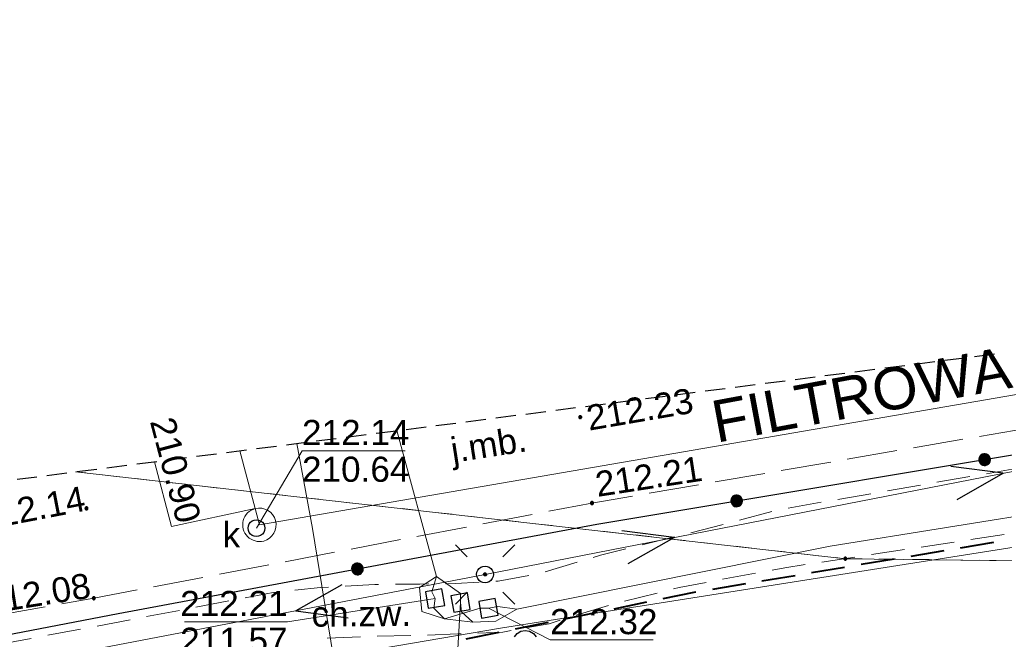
# Model space of a CAD drawing. Header units: metres. Extents: x 7419414 to 7419803, y 5549484 to 5549731.
# Tile 76 of 102: x 7419507 to 7419537, y 5549659 to 5549678. Entities that reach past the tile are written whole.
import ezdxf
from ezdxf.enums import TextEntityAlignment as Align

# ---------------------------------------------------------------- set-up
doc = ezdxf.new("R2010")
doc.units = ezdxf.units.M
doc.header["$MEASUREMENT"] = 0
doc.layers.get('0').update_dxf_attribs({"color": 250})
for name, color, linetype, lineweight in [('EGDE', 7, 'Continuous', 13), ('EGUG', 96, 'Continuous', 13), ('GELULI_O', 7, 'Continuous', 13), ('GUPPRZ_O', 7, 'Continuous', 13), ('KTCR02', 18, 'Continuous', 13), ('LINIE ROZGRANICZAJĄCE MPZP', 212, 'Continuous', 0), ('OTKC_O', 7, 'Continuous', 13), ('OTKJ', 7, 'Continuous', 13), ('OTKJ_O', 7, 'Continuous', 13), ('OTOO', 7, 'Continuous', 30), ('OTRS_O', 7, 'Continuous', 13), ('SUEP', 1, 'Continuous', 13), ('SUKP', 36, 'Continuous', 13), ('SUPK', 7, 'Continuous', 13), ('SUPW_O', 7, 'Continuous', 13), ('sutp', 250, 'Continuous', 0), ('Zakres', 7, 'Continuous', 0)]:
    doc.layers.add(name, color=color, linetype=linetype, lineweight=lineweight)
doc.styles.add('Arial', font='arial.ttf')

msp = doc.modelspace()

# ---------------------------------------------------------------- hatches: boundary and pattern name
at = {"linetype": 'Continuous'}
for points in [[(7419524.03, 5549665.675), (7419524.018, 5549665.677), (7419524.008, 5549665.681), (7419523.998, 5549665.688), (7419523.991, 5549665.698), (7419523.987, 5549665.708), (7419523.985, 5549665.72), (7419523.987, 5549665.732), (7419523.991, 5549665.743), (7419523.998, 5549665.752), (7419524.008, 5549665.759), (7419524.018, 5549665.763), (7419524.03, 5549665.765), (7419524.042, 5549665.763), (7419524.053, 5549665.759), (7419524.062, 5549665.752), (7419524.069, 5549665.743), (7419524.073, 5549665.732), (7419524.075, 5549665.72), (7419524.073, 5549665.708), (7419524.069, 5549665.698), (7419524.062, 5549665.688), (7419524.053, 5549665.681), (7419524.042, 5549665.677)], [(7419536.077, 5549664.281), (7419536.033, 5549664.291), (7419535.992, 5549664.313), (7419535.959, 5549664.344), (7419535.935, 5549664.383), (7419535.922, 5549664.427), (7419535.92, 5549664.472), (7419535.93, 5549664.517), (7419535.952, 5549664.557), (7419535.983, 5549664.59), (7419536.022, 5549664.615), (7419536.065, 5549664.628), (7419536.111, 5549664.63), (7419536.156, 5549664.619), (7419536.196, 5549664.598), (7419536.229, 5549664.567), (7419536.253, 5549664.528), (7419536.267, 5549664.484), (7419536.268, 5549664.438), (7419536.258, 5549664.394), (7419536.237, 5549664.354), (7419536.205, 5549664.32), (7419536.167, 5549664.296), (7419536.123, 5549664.283)], [(7419536.077, 5549664.281), (7419536.033, 5549664.291), (7419535.992, 5549664.313), (7419535.959, 5549664.344), (7419535.935, 5549664.383), (7419535.922, 5549664.427), (7419535.92, 5549664.472), (7419535.93, 5549664.517), (7419535.952, 5549664.557), (7419535.983, 5549664.59), (7419536.022, 5549664.615), (7419536.065, 5549664.628), (7419536.111, 5549664.63), (7419536.156, 5549664.619), (7419536.196, 5549664.598), (7419536.229, 5549664.567), (7419536.253, 5549664.528), (7419536.267, 5549664.484), (7419536.268, 5549664.438), (7419536.258, 5549664.394), (7419536.237, 5549664.354), (7419536.205, 5549664.32), (7419536.167, 5549664.296), (7419536.123, 5549664.283)], [(7419528.679, 5549663.05), (7419528.634, 5549663.061), (7419528.594, 5549663.082), (7419528.561, 5549663.113), (7419528.537, 5549663.152), (7419528.523, 5549663.196), (7419528.522, 5549663.242), (7419528.532, 5549663.286), (7419528.553, 5549663.326), (7419528.585, 5549663.36), (7419528.623, 5549663.384), (7419528.667, 5549663.397), (7419528.713, 5549663.399), (7419528.757, 5549663.389), (7419528.798, 5549663.367), (7419528.831, 5549663.336), (7419528.855, 5549663.297), (7419528.868, 5549663.253), (7419528.87, 5549663.208), (7419528.86, 5549663.163), (7419528.838, 5549663.123), (7419528.807, 5549663.09), (7419528.768, 5549663.065), (7419528.725, 5549663.052)], [(7419528.679, 5549663.05), (7419528.634, 5549663.061), (7419528.594, 5549663.082), (7419528.561, 5549663.113), (7419528.537, 5549663.152), (7419528.523, 5549663.196), (7419528.522, 5549663.242), (7419528.532, 5549663.286), (7419528.553, 5549663.326), (7419528.585, 5549663.36), (7419528.623, 5549663.384), (7419528.667, 5549663.397), (7419528.713, 5549663.399), (7419528.757, 5549663.389), (7419528.798, 5549663.367), (7419528.831, 5549663.336), (7419528.855, 5549663.297), (7419528.868, 5549663.253), (7419528.87, 5549663.208), (7419528.86, 5549663.163), (7419528.838, 5549663.123), (7419528.807, 5549663.09), (7419528.768, 5549663.065), (7419528.725, 5549663.052)], [(7419524.38, 5549663.115), (7419524.368, 5549663.117), (7419524.357, 5549663.121), (7419524.348, 5549663.128), (7419524.341, 5549663.138), (7419524.337, 5549663.148), (7419524.335, 5549663.16), (7419524.337, 5549663.172), (7419524.341, 5549663.183), (7419524.348, 5549663.192), (7419524.357, 5549663.199), (7419524.368, 5549663.203), (7419524.38, 5549663.205), (7419524.392, 5549663.203), (7419524.403, 5549663.199), (7419524.412, 5549663.192), (7419524.419, 5549663.183), (7419524.423, 5549663.172), (7419524.425, 5549663.16), (7419524.423, 5549663.148), (7419524.419, 5549663.138), (7419524.412, 5549663.128), (7419524.403, 5549663.121), (7419524.392, 5549663.117)], [(7419509.3, 5549662.955), (7419509.288, 5549662.957), (7419509.277, 5549662.961), (7419509.268, 5549662.968), (7419509.261, 5549662.978), (7419509.257, 5549662.988), (7419509.255, 5549663), (7419509.257, 5549663.012), (7419509.261, 5549663.022), (7419509.268, 5549663.032), (7419509.277, 5549663.039), (7419509.288, 5549663.043), (7419509.3, 5549663.045), (7419509.312, 5549663.043), (7419509.322, 5549663.039), (7419509.332, 5549663.032), (7419509.339, 5549663.022), (7419509.343, 5549663.012), (7419509.345, 5549663), (7419509.343, 5549662.988), (7419509.339, 5549662.978), (7419509.332, 5549662.968), (7419509.322, 5549662.961), (7419509.312, 5549662.957)], [(7419517.372, 5549661.021), (7419517.327, 5549661.03), (7419517.286, 5549661.051), (7419517.252, 5549661.081), (7419517.227, 5549661.119), (7419517.213, 5549661.163), (7419517.211, 5549661.208), (7419517.22, 5549661.253), (7419517.241, 5549661.294), (7419517.271, 5549661.328), (7419517.309, 5549661.353), (7419517.353, 5549661.367), (7419517.398, 5549661.369), (7419517.443, 5549661.36), (7419517.484, 5549661.339), (7419517.518, 5549661.309), (7419517.543, 5549661.271), (7419517.557, 5549661.227), (7419517.559, 5549661.182), (7419517.55, 5549661.137), (7419517.529, 5549661.096), (7419517.499, 5549661.062), (7419517.461, 5549661.037), (7419517.417, 5549661.023)], [(7419517.372, 5549661.021), (7419517.327, 5549661.03), (7419517.286, 5549661.051), (7419517.252, 5549661.081), (7419517.227, 5549661.119), (7419517.213, 5549661.163), (7419517.211, 5549661.208), (7419517.22, 5549661.253), (7419517.241, 5549661.294), (7419517.271, 5549661.328), (7419517.309, 5549661.353), (7419517.353, 5549661.367), (7419517.398, 5549661.369), (7419517.443, 5549661.36), (7419517.484, 5549661.339), (7419517.518, 5549661.309), (7419517.543, 5549661.271), (7419517.557, 5549661.227), (7419517.559, 5549661.182), (7419517.55, 5549661.137), (7419517.529, 5549661.096), (7419517.499, 5549661.062), (7419517.461, 5549661.037), (7419517.417, 5549661.023)], [(7419531.94, 5549661.455), (7419531.926, 5549661.457), (7419531.914, 5549661.464), (7419531.904, 5549661.474), (7419531.897, 5549661.486), (7419531.895, 5549661.5), (7419531.897, 5549661.514), (7419531.904, 5549661.526), (7419531.914, 5549661.536), (7419531.926, 5549661.543), (7419531.94, 5549661.545), (7419531.954, 5549661.543), (7419531.966, 5549661.536), (7419531.976, 5549661.526), (7419531.983, 5549661.514), (7419531.985, 5549661.5), (7419531.983, 5549661.486), (7419531.976, 5549661.474), (7419531.966, 5549661.464), (7419531.954, 5549661.457)], [(7419521.192, 5549660.985), (7419521.18, 5549660.986), (7419521.17, 5549660.99), (7419521.16, 5549660.996), (7419521.153, 5549661.004), (7419521.148, 5549661.014), (7419521.145, 5549661.024), (7419521.145, 5549661.036), (7419521.149, 5549661.048), (7419521.155, 5549661.059), (7419521.166, 5549661.068), (7419521.177, 5549661.073), (7419521.189, 5549661.075), (7419521.202, 5549661.073), (7419521.211, 5549661.07), (7419521.22, 5549661.063), (7419521.228, 5549661.054), (7419521.233, 5549661.043), (7419521.235, 5549661.031), (7419521.234, 5549661.022), (7419521.231, 5549661.011), (7419521.223, 5549661), (7419521.215, 5549660.992), (7419521.204, 5549660.987)], [(7419509.52, 5549660.275), (7419509.508, 5549660.277), (7419509.497, 5549660.281), (7419509.488, 5549660.288), (7419509.481, 5549660.298), (7419509.477, 5549660.308), (7419509.475, 5549660.32), (7419509.477, 5549660.332), (7419509.481, 5549660.343), (7419509.488, 5549660.352), (7419509.497, 5549660.359), (7419509.508, 5549660.363), (7419509.52, 5549660.365), (7419509.532, 5549660.363), (7419509.542, 5549660.359), (7419509.552, 5549660.352), (7419509.559, 5549660.343), (7419509.563, 5549660.332), (7419509.565, 5549660.32), (7419509.563, 5549660.308), (7419509.559, 5549660.298), (7419509.552, 5549660.288), (7419509.542, 5549660.281), (7419509.532, 5549660.277)]]:
    msp.add_hatch(color=0, dxfattribs=at).paths.add_polyline_path(points)

# ---------------------------------------------------------------- linework, layer by layer
at = {"color": 0, "linetype": 'Continuous'}
for p, q in [((7419520.306, 5549661.914), (7419520.66, 5549661.56)), ((7419522.074, 5549661.914), (7419521.72, 5549661.56)), ((7419520.306, 5549660.146), (7419520.66, 5549660.5)), ((7419522.074, 5549660.146), (7419521.72, 5549660.5))]:
    msp.add_line(p, q, dxfattribs=at)
at = {"color": 0, "linetype": 'Continuous', "flags": 128}
for points in [[(7419523.985, 5549665.72), (7419523.987, 5549665.708), (7419523.991, 5549665.698), (7419523.998, 5549665.688), (7419524.008, 5549665.681), (7419524.018, 5549665.677), (7419524.03, 5549665.675), (7419524.042, 5549665.677), (7419524.053, 5549665.681), (7419524.062, 5549665.688), (7419524.069, 5549665.698), (7419524.073, 5549665.708), (7419524.075, 5549665.72), (7419524.073, 5549665.732), (7419524.069, 5549665.743), (7419524.062, 5549665.752), (7419524.053, 5549665.759), (7419524.042, 5549665.763), (7419524.03, 5549665.765), (7419524.018, 5549665.763), (7419524.008, 5549665.759), (7419523.998, 5549665.752), (7419523.991, 5549665.743), (7419523.987, 5549665.732), (7419523.985, 5549665.72)], [(7419535.922, 5549664.427), (7419535.935, 5549664.383), (7419535.959, 5549664.344), (7419535.992, 5549664.313), (7419536.033, 5549664.291), (7419536.077, 5549664.281), (7419536.123, 5549664.283), (7419536.167, 5549664.296), (7419536.205, 5549664.32), (7419536.237, 5549664.354), (7419536.258, 5549664.394), (7419536.268, 5549664.438), (7419536.267, 5549664.484), (7419536.253, 5549664.528), (7419536.229, 5549664.567), (7419536.196, 5549664.598), (7419536.156, 5549664.619), (7419536.111, 5549664.63), (7419536.065, 5549664.628), (7419536.022, 5549664.615), (7419535.983, 5549664.59), (7419535.952, 5549664.557), (7419535.93, 5549664.517), (7419535.92, 5549664.472), (7419535.922, 5549664.427)], [(7419535.922, 5549664.427), (7419535.935, 5549664.383), (7419535.959, 5549664.344), (7419535.992, 5549664.313), (7419536.033, 5549664.291), (7419536.077, 5549664.281), (7419536.123, 5549664.283), (7419536.167, 5549664.296), (7419536.205, 5549664.32), (7419536.237, 5549664.354), (7419536.258, 5549664.394), (7419536.268, 5549664.438), (7419536.267, 5549664.484), (7419536.253, 5549664.528), (7419536.229, 5549664.567), (7419536.196, 5549664.598), (7419536.156, 5549664.619), (7419536.111, 5549664.63), (7419536.065, 5549664.628), (7419536.022, 5549664.615), (7419535.983, 5549664.59), (7419535.952, 5549664.557), (7419535.93, 5549664.517), (7419535.92, 5549664.472), (7419535.922, 5549664.427)], [(7419528.523, 5549663.196), (7419528.537, 5549663.152), (7419528.561, 5549663.113), (7419528.594, 5549663.082), (7419528.634, 5549663.061), (7419528.679, 5549663.05), (7419528.725, 5549663.052), (7419528.768, 5549663.065), (7419528.807, 5549663.09), (7419528.838, 5549663.123), (7419528.86, 5549663.163), (7419528.87, 5549663.208), (7419528.868, 5549663.253), (7419528.855, 5549663.297), (7419528.831, 5549663.336), (7419528.798, 5549663.367), (7419528.757, 5549663.389), (7419528.713, 5549663.399), (7419528.667, 5549663.397), (7419528.623, 5549663.384), (7419528.585, 5549663.36), (7419528.553, 5549663.326), (7419528.532, 5549663.286), (7419528.522, 5549663.242), (7419528.523, 5549663.196)], [(7419528.523, 5549663.196), (7419528.537, 5549663.152), (7419528.561, 5549663.113), (7419528.594, 5549663.082), (7419528.634, 5549663.061), (7419528.679, 5549663.05), (7419528.725, 5549663.052), (7419528.768, 5549663.065), (7419528.807, 5549663.09), (7419528.838, 5549663.123), (7419528.86, 5549663.163), (7419528.87, 5549663.208), (7419528.868, 5549663.253), (7419528.855, 5549663.297), (7419528.831, 5549663.336), (7419528.798, 5549663.367), (7419528.757, 5549663.389), (7419528.713, 5549663.399), (7419528.667, 5549663.397), (7419528.623, 5549663.384), (7419528.585, 5549663.36), (7419528.553, 5549663.326), (7419528.532, 5549663.286), (7419528.522, 5549663.242), (7419528.523, 5549663.196)], [(7419524.335, 5549663.16), (7419524.337, 5549663.148), (7419524.341, 5549663.138), (7419524.348, 5549663.128), (7419524.357, 5549663.121), (7419524.368, 5549663.117), (7419524.38, 5549663.115), (7419524.392, 5549663.117), (7419524.403, 5549663.121), (7419524.412, 5549663.128), (7419524.419, 5549663.138), (7419524.423, 5549663.148), (7419524.425, 5549663.16), (7419524.423, 5549663.172), (7419524.419, 5549663.183), (7419524.412, 5549663.192), (7419524.403, 5549663.199), (7419524.392, 5549663.203), (7419524.38, 5549663.205), (7419524.368, 5549663.203), (7419524.357, 5549663.199), (7419524.348, 5549663.192), (7419524.341, 5549663.183), (7419524.337, 5549663.172), (7419524.335, 5549663.16)], [(7419509.255, 5549663), (7419509.257, 5549662.988), (7419509.261, 5549662.978), (7419509.268, 5549662.968), (7419509.277, 5549662.961), (7419509.288, 5549662.957), (7419509.3, 5549662.955), (7419509.312, 5549662.957), (7419509.322, 5549662.961), (7419509.332, 5549662.968), (7419509.339, 5549662.978), (7419509.343, 5549662.988), (7419509.345, 5549663), (7419509.343, 5549663.012), (7419509.339, 5549663.022), (7419509.332, 5549663.032), (7419509.322, 5549663.039), (7419509.312, 5549663.043), (7419509.3, 5549663.045), (7419509.288, 5549663.043), (7419509.277, 5549663.039), (7419509.268, 5549663.032), (7419509.261, 5549663.022), (7419509.257, 5549663.012), (7419509.255, 5549663)], [(7419514.37, 5549662.66), (7419514.435, 5549662.651), (7419514.495, 5549662.627), (7419514.547, 5549662.587), (7419514.587, 5549662.535), (7419514.611, 5549662.475), (7419514.62, 5549662.41), (7419514.611, 5549662.345), (7419514.587, 5549662.285), (7419514.547, 5549662.233), (7419514.495, 5549662.193), (7419514.435, 5549662.169), (7419514.37, 5549662.16), (7419514.305, 5549662.169), (7419514.245, 5549662.193), (7419514.193, 5549662.233), (7419514.153, 5549662.285), (7419514.129, 5549662.345), (7419514.12, 5549662.41), (7419514.129, 5549662.475), (7419514.153, 5549662.535), (7419514.193, 5549662.587), (7419514.245, 5549662.627), (7419514.305, 5549662.651), (7419514.37, 5549662.66)], [(7419517.213, 5549661.163), (7419517.227, 5549661.119), (7419517.252, 5549661.081), (7419517.286, 5549661.051), (7419517.327, 5549661.03), (7419517.372, 5549661.021), (7419517.417, 5549661.023), (7419517.461, 5549661.037), (7419517.499, 5549661.062), (7419517.529, 5549661.096), (7419517.55, 5549661.137), (7419517.559, 5549661.182), (7419517.557, 5549661.227), (7419517.543, 5549661.271), (7419517.518, 5549661.309), (7419517.484, 5549661.339), (7419517.443, 5549661.36), (7419517.398, 5549661.369), (7419517.353, 5549661.367), (7419517.309, 5549661.353), (7419517.271, 5549661.328), (7419517.241, 5549661.294), (7419517.22, 5549661.253), (7419517.211, 5549661.208), (7419517.213, 5549661.163)], [(7419517.213, 5549661.163), (7419517.227, 5549661.119), (7419517.252, 5549661.081), (7419517.286, 5549661.051), (7419517.327, 5549661.03), (7419517.372, 5549661.021), (7419517.417, 5549661.023), (7419517.461, 5549661.037), (7419517.499, 5549661.062), (7419517.529, 5549661.096), (7419517.55, 5549661.137), (7419517.559, 5549661.182), (7419517.557, 5549661.227), (7419517.543, 5549661.271), (7419517.518, 5549661.309), (7419517.484, 5549661.339), (7419517.443, 5549661.36), (7419517.398, 5549661.369), (7419517.353, 5549661.367), (7419517.309, 5549661.353), (7419517.271, 5549661.328), (7419517.241, 5549661.294), (7419517.22, 5549661.253), (7419517.211, 5549661.208), (7419517.213, 5549661.163)], [(7419531.94, 5549661.455), (7419531.954, 5549661.457), (7419531.966, 5549661.464), (7419531.976, 5549661.474), (7419531.983, 5549661.486), (7419531.985, 5549661.5), (7419531.983, 5549661.514), (7419531.976, 5549661.526), (7419531.966, 5549661.536), (7419531.954, 5549661.543), (7419531.94, 5549661.545), (7419531.926, 5549661.543), (7419531.914, 5549661.536), (7419531.904, 5549661.526), (7419531.897, 5549661.514), (7419531.895, 5549661.5), (7419531.897, 5549661.486), (7419531.904, 5549661.474), (7419531.914, 5549661.464), (7419531.926, 5549661.457), (7419531.94, 5549661.455)], [(7419521.19, 5549661.28), (7419521.255, 5549661.271), (7419521.315, 5549661.247), (7419521.367, 5549661.207), (7419521.407, 5549661.155), (7419521.431, 5549661.095), (7419521.44, 5549661.03), (7419521.431, 5549660.965), (7419521.407, 5549660.905), (7419521.367, 5549660.853), (7419521.315, 5549660.813), (7419521.255, 5549660.789), (7419521.19, 5549660.78), (7419521.125, 5549660.789), (7419521.065, 5549660.813), (7419521.013, 5549660.853), (7419520.973, 5549660.905), (7419520.949, 5549660.965), (7419520.94, 5549661.03), (7419520.949, 5549661.095), (7419520.973, 5549661.155), (7419521.013, 5549661.207), (7419521.065, 5549661.247), (7419521.125, 5549661.271), (7419521.19, 5549661.28)], [(7419521.189, 5549661.075), (7419521.202, 5549661.073), (7419521.211, 5549661.07), (7419521.22, 5549661.063), (7419521.228, 5549661.054), (7419521.233, 5549661.043), (7419521.235, 5549661.031), (7419521.234, 5549661.022), (7419521.231, 5549661.011), (7419521.223, 5549661), (7419521.215, 5549660.992), (7419521.204, 5549660.987), (7419521.192, 5549660.985), (7419521.18, 5549660.986), (7419521.17, 5549660.99), (7419521.16, 5549660.996), (7419521.153, 5549661.004), (7419521.148, 5549661.014), (7419521.145, 5549661.024), (7419521.145, 5549661.036), (7419521.149, 5549661.048), (7419521.155, 5549661.059), (7419521.166, 5549661.068), (7419521.177, 5549661.073), (7419521.189, 5549661.075)], [(7419519.41, 5549660.513), (7419519.497, 5549660.02), (7419519.99, 5549660.107), (7419519.903, 5549660.6), (7419519.41, 5549660.513)], [(7419520.17, 5549660.393), (7419520.257, 5549659.9), (7419520.75, 5549659.987), (7419520.663, 5549660.48), (7419520.17, 5549660.393)], [(7419509.475, 5549660.32), (7419509.477, 5549660.308), (7419509.481, 5549660.298), (7419509.488, 5549660.288), (7419509.497, 5549660.281), (7419509.508, 5549660.277), (7419509.52, 5549660.275), (7419509.532, 5549660.277), (7419509.542, 5549660.281), (7419509.552, 5549660.288), (7419509.559, 5549660.298), (7419509.563, 5549660.308), (7419509.565, 5549660.32), (7419509.563, 5549660.332), (7419509.559, 5549660.343), (7419509.552, 5549660.352), (7419509.542, 5549660.359), (7419509.532, 5549660.363), (7419509.52, 5549660.365), (7419509.508, 5549660.363), (7419509.497, 5549660.359), (7419509.488, 5549660.352), (7419509.481, 5549660.343), (7419509.477, 5549660.332), (7419509.475, 5549660.32)], [(7419521, 5549660.223), (7419521.087, 5549659.73), (7419521.58, 5549659.817), (7419521.493, 5549660.31), (7419521, 5549660.223)]]:
    msp.add_lwpolyline(points, close=True, dxfattribs=at)
for points in [[(7419535.272, 5549663.268), (7419536.648, 5549664.046), (7419535.081, 5549664.25)], [(7419525.457, 5549661.353), (7419526.834, 5549662.131), (7419525.266, 5549662.335)], [(7419516.922, 5549660.722), (7419515.542, 5549659.949), (7419517.11, 5549659.74)], [(7419522.066, 5549659.173), (7419522.149, 5549659.273), (7419522.262, 5549659.337), (7419522.39, 5549659.36), (7419522.518, 5549659.337), (7419522.631, 5549659.273), (7419522.714, 5549659.173)]]:
    msp.add_lwpolyline(points, dxfattribs=at)
at = {"layer": 'EGDE', "color": 250, "linetype": 'Continuous', "lineweight": 0, "flags": 128}
for points in [[(7419508.973, 5549664.091), (7419531.94, 5549661.5), (7419553.44, 5549661.25), (7419563.19, 5549661.96), (7419564.39, 5549662.19), (7419575.48, 5549664.19), (7419587.56, 5549665.21), (7419598.8, 5549667.39), (7419624.8, 5549673.88), (7419624.854, 5549673.89)], [(7419494.738, 5549662.264), (7419505.87, 5549656.71), (7419518.53, 5549654.85), (7419525.33, 5549656.97), (7419553.44, 5549661.25), (7419531.94, 5549661.5), (7419508.973, 5549664.091)]]:
    msp.add_lwpolyline(points, dxfattribs=at)
at = {"layer": 'EGUG', "color": 96, "linetype": 'Continuous', "lineweight": 13}
for p, q in [((7419508.973, 5549664.091), (7419509.278, 5549664.056)), ((7419509.278, 5549664.056), (7419508.973, 5549664.091)), ((7419509.774, 5549664), (7419510.271, 5549663.944)), ((7419510.271, 5549663.944), (7419509.774, 5549664)), ((7419510.768, 5549663.888), (7419511.265, 5549663.832)), ((7419511.265, 5549663.832), (7419510.768, 5549663.888)), ((7419511.762, 5549663.776), (7419512.259, 5549663.72)), ((7419512.259, 5549663.72), (7419511.762, 5549663.776)), ((7419512.756, 5549663.664), (7419513.252, 5549663.608)), ((7419513.252, 5549663.608), (7419512.756, 5549663.664)), ((7419513.749, 5549663.552), (7419514.246, 5549663.496)), ((7419514.246, 5549663.496), (7419513.749, 5549663.552)), ((7419514.743, 5549663.44), (7419515.24, 5549663.384)), ((7419515.24, 5549663.384), (7419514.743, 5549663.44)), ((7419515.737, 5549663.328), (7419516.233, 5549663.272)), ((7419516.233, 5549663.272), (7419515.737, 5549663.328)), ((7419516.73, 5549663.216), (7419517.227, 5549663.16)), ((7419517.227, 5549663.16), (7419516.73, 5549663.216)), ((7419517.724, 5549663.104), (7419518.221, 5549663.048)), ((7419518.221, 5549663.048), (7419517.724, 5549663.104)), ((7419518.718, 5549662.992), (7419519.215, 5549662.935)), ((7419519.215, 5549662.935), (7419518.718, 5549662.992)), ((7419519.711, 5549662.879), (7419520.208, 5549662.823)), ((7419520.208, 5549662.823), (7419519.711, 5549662.879)), ((7419520.705, 5549662.767), (7419521.202, 5549662.711)), ((7419521.202, 5549662.711), (7419520.705, 5549662.767)), ((7419521.699, 5549662.655), (7419522.196, 5549662.599)), ((7419522.196, 5549662.599), (7419521.699, 5549662.655)), ((7419522.692, 5549662.543), (7419523.189, 5549662.487)), ((7419523.189, 5549662.487), (7419522.692, 5549662.543)), ((7419523.686, 5549662.431), (7419524.183, 5549662.375)), ((7419524.183, 5549662.375), (7419523.686, 5549662.431)), ((7419524.68, 5549662.319), (7419525.177, 5549662.263)), ((7419525.177, 5549662.263), (7419524.68, 5549662.319)), ((7419525.674, 5549662.207), (7419526.17, 5549662.151)), ((7419526.17, 5549662.151), (7419525.674, 5549662.207)), ((7419526.667, 5549662.095), (7419527.164, 5549662.039)), ((7419527.164, 5549662.039), (7419526.667, 5549662.095)), ((7419527.661, 5549661.983), (7419528.158, 5549661.927)), ((7419528.158, 5549661.927), (7419527.661, 5549661.983)), ((7419528.655, 5549661.871), (7419529.152, 5549661.815)), ((7419529.152, 5549661.815), (7419528.655, 5549661.871)), ((7419529.648, 5549661.759), (7419530.145, 5549661.702)), ((7419530.145, 5549661.702), (7419529.648, 5549661.759)), ((7419530.642, 5549661.646), (7419531.139, 5549661.59)), ((7419531.139, 5549661.59), (7419530.642, 5549661.646)), ((7419531.636, 5549661.534), (7419531.94, 5549661.5)), ((7419531.94, 5549661.5), (7419531.636, 5549661.534)), ((7419531.94, 5549661.5), (7419532.441, 5549661.494)), ((7419532.441, 5549661.494), (7419531.94, 5549661.5)), ((7419532.941, 5549661.488), (7419533.441, 5549661.483)), ((7419533.441, 5549661.483), (7419532.941, 5549661.488)), ((7419533.941, 5549661.477), (7419534.441, 5549661.471)), ((7419534.441, 5549661.471), (7419533.941, 5549661.477)), ((7419534.941, 5549661.465), (7419535.44, 5549661.459)), ((7419535.44, 5549661.459), (7419534.941, 5549661.465)), ((7419535.94, 5549661.453), (7419536.44, 5549661.448)), ((7419536.44, 5549661.448), (7419535.94, 5549661.453))]:
    msp.add_line(p, q, dxfattribs=at)
at = {"layer": 'GUPPRZ_O', "color": 36, "linetype": 'Continuous', "lineweight": 13, "flags": 128}
for points in [[(7419514.37, 5549662.41), (7419515.73, 5549664.716), (7419518.81, 5549664.716)], [(7419514.332, 5549662.993), (7419511.841, 5549662.456), (7419511.328, 5549664.393)]]:
    msp.add_lwpolyline(points, dxfattribs=at)
at = {"layer": 'GUPPRZ_O', "color": 30, "linetype": 'Continuous', "lineweight": 13, "flags": 128}
for points in [[(7419519.7, 5549660.31), (7419515.3, 5549659.616), (7419512.22, 5549659.616)], [(7419520.46, 5549660.19), (7419520.32, 5549657.776), (7419517.24, 5549657.776)], [(7419521.29, 5549660.02), (7419523.13, 5549659.076), (7419526.21, 5549659.076)]]:
    msp.add_lwpolyline(points, dxfattribs=at)
at = {"layer": 'KTCR02', "color": 250, "linetype": 'Continuous', "lineweight": 13}
for p, q in [((7419535.655, 5549663.949), (7419534.669, 5549663.779)), ((7419537.133, 5549664.205), (7419536.147, 5549664.035)), ((7419534.177, 5549663.693), (7419533.191, 5549663.523)), ((7419532.699, 5549663.438), (7419531.713, 5549663.267)), ((7419531.221, 5549663.182), (7419530.235, 5549663.011)), ((7419529.746, 5549662.908), (7419528.781, 5549662.649)), ((7419528.298, 5549662.519), (7419527.328, 5549662.276)), ((7419535.684, 5549662.069), (7419536.672, 5549662.219)), ((7419534.2, 5549661.845), (7419535.189, 5549661.995)), ((7419532.717, 5549661.621), (7419533.706, 5549661.77)), ((7419523.941, 5549661.395), (7419522.983, 5549661.109)), ((7419531.234, 5549661.397), (7419532.223, 5549661.546)), ((7419525.352, 5549660.231), (7419526.322, 5549660.475)), ((7419513.548, 5549660.238), (7419512.565, 5549660.051)), ((7419512.074, 5549659.958), (7419511.092, 5549659.771)), ((7419523.912, 5549659.811), (7419524.868, 5549660.107)), ((7419510.601, 5549659.678), (7419509.618, 5549659.491)), ((7419509.127, 5549659.399), (7419508.144, 5549659.215)), ((7419507.652, 5549659.124), (7419506.669, 5549658.941)), ((7419516.476, 5549659.134), (7419517.476, 5549659.171)), ((7419517.975, 5549659.19), (7419518.975, 5549659.205))]:
    msp.add_line(p, q, dxfattribs=at)
at = {"layer": 'KTCR02', "color": 250, "linetype": 'Continuous', "lineweight": 13, "flags": 128}
for points in [[(7419526.843, 5549662.154), (7419526.63, 5549662.1), (7419525.873, 5549661.911)], [(7419525.388, 5549661.789), (7419524.63, 5549661.6), (7419524.42, 5549661.538)], [(7419529.753, 5549661.161), (7419530.13, 5549661.23), (7419530.74, 5549661.322)], [(7419528.278, 5549660.888), (7419528.6, 5549660.95), (7419529.261, 5549661.071)], [(7419518.014, 5549660.731), (7419517.9, 5549660.73), (7419517.015, 5549660.681)], [(7419519.514, 5549660.745), (7419519.24, 5549660.74), (7419518.514, 5549660.735)], [(7419521.012, 5549660.799), (7419520.31, 5549660.76), (7419520.013, 5549660.754)], [(7419522.497, 5549660.995), (7419521.58, 5549660.83), (7419521.512, 5549660.826)], [(7419526.807, 5549660.596), (7419526.98, 5549660.64), (7419527.787, 5549660.794)], [(7419515.023, 5549660.506), (7419514.87, 5549660.49), (7419514.039, 5549660.332)], [(7419516.516, 5549660.653), (7419516.28, 5549660.64), (7419515.52, 5549660.559)], [(7419522.461, 5549659.444), (7419523.1, 5549659.56), (7419523.435, 5549659.664)], [(7419519.475, 5549659.216), (7419520.38, 5549659.26), (7419520.474, 5549659.263)], [(7419520.973, 5549659.282), (7419521.72, 5549659.31), (7419521.969, 5549659.355)]]:
    msp.add_lwpolyline(points, dxfattribs=at)
at = {"layer": 'LINIE ROZGRANICZAJĄCE MPZP', "color": 212, "linetype": 'Continuous', "lineweight": 40}
for p, q in [((7419536.355, 5549661.983), (7419535.368, 5549661.818)), ((7419534.875, 5549661.735), (7419533.889, 5549661.57)), ((7419533.396, 5549661.488), (7419532.409, 5549661.323)), ((7419531.916, 5549661.24), (7419530.93, 5549661.075)), ((7419528.957, 5549660.745), (7419527.971, 5549660.58)), ((7419530.437, 5549660.992), (7419529.451, 5549660.827)), ((7419526.008, 5549660.199), (7419525.028, 5549659.999)), ((7419524.538, 5549659.899), (7419523.559, 5549659.699)), ((7419523.069, 5549659.598), (7419522.089, 5549659.398)), ((7419521.599, 5549659.298), (7419520.619, 5549659.098))]:
    msp.add_line(p, q, dxfattribs=at)
at = {"layer": 'LINIE ROZGRANICZAJĄCE MPZP', "color": 212, "linetype": 'Continuous', "lineweight": 40, "flags": 128}
msp.add_lwpolyline([(7419527.478, 5549660.497), (7419527.419, 5549660.487), (7419526.498, 5549660.299)], dxfattribs=at)
at = {"layer": 'OTKJ', "color": 250, "linetype": 'Continuous', "lineweight": 13}
for p, q in [((7419537.416, 5549665.399), (7419535.938, 5549665.145)), ((7419535.445, 5549665.061), (7419533.967, 5549664.807)), ((7419533.474, 5549664.722), (7419531.996, 5549664.468)), ((7419531.503, 5549664.383), (7419530.025, 5549664.129)), ((7419529.532, 5549664.045), (7419528.054, 5549663.791)), ((7419527.561, 5549663.706), (7419526.082, 5549663.452)), ((7419525.59, 5549663.368), (7419524.38, 5549663.16)), ((7419524.38, 5549663.16), (7419523.089, 5549662.913)), ((7419522.598, 5549662.819), (7419521.124, 5549662.538)), ((7419520.633, 5549662.444), (7419519.16, 5549662.162)), ((7419518.669, 5549662.069), (7419517.196, 5549661.787)), ((7419516.704, 5549661.693), (7419515.231, 5549661.411)), ((7419514.74, 5549661.318), (7419513.267, 5549661.036)), ((7419512.776, 5549660.942), (7419511.302, 5549660.661)), ((7419510.811, 5549660.567), (7419509.52, 5549660.32)), ((7419509.52, 5549660.32), (7419508.566, 5549660.152)), ((7419508.073, 5549660.066), (7419506.596, 5549659.806))]:
    msp.add_line(p, q, dxfattribs=at)
at = {"layer": 'OTOO', "color": 250, "linetype": 'Continuous', "lineweight": 30, "flags": 128}
msp.add_lwpolyline([(7419486.61, 5549655.29), (7419495.5, 5549657.03), (7419510.25, 5549659.86), (7419524.52, 5549662.53), (7419540.27, 5549665.15), (7419556.13, 5549668), (7419569.6, 5549670.41), (7419581.96, 5549672.62)], dxfattribs=at)
at = {"layer": 'SUEP', "color": 1, "linetype": 'Continuous', "lineweight": 13, "flags": 128}
for points in [[(7419625.288, 5549677.577), (7419619.55, 5549677.45), (7419583.02, 5549671.95), (7419555.17, 5549667.66), (7419521.19, 5549661.03), (7419486.18, 5549654.33), (7419456, 5549648.56)], [(7419505.65, 5549656.7), (7419521.65, 5549659.43), (7419564.91, 5549666.25), (7419585.27, 5549669.12), (7419596.79, 5549670.89)], [(7419515.572, 5549664.938), (7419516.04, 5549662.4), (7419516.94, 5549656.9), (7419522.55, 5549625.1)]]:
    msp.add_lwpolyline(points, dxfattribs=at)
at = {"layer": 'SUKP', "color": 36, "linetype": 'Continuous', "lineweight": 13}
for p in [(7419566.483, 5549671.471), (7419513.875, 5549664.72)]:
    msp.add_line(p, (7419514.46, 5549662.51), dxfattribs=at)
at = {"layer": 'SUPK', "color": 36, "linetype": 'Continuous', "lineweight": 13, "flags": 128}
msp.add_lwpolyline([(7419514.588, 5549662.027, 0.406837), (7419514.943, 5549662.638, 0.406837), (7419514.332, 5549662.993, 1), (7419514.588, 5549662.027)], format="xyb", close=True, dxfattribs=at)
at = {"layer": 'sutp', "color": 30, "linetype": 'Continuous', "lineweight": 13, "flags": 128}
for points in [[(7419576.07, 5549669.4), (7419565.42, 5549667.63), (7419561.91, 5549666.88), (7419557.38, 5549665.99), (7419550.05, 5549664.66), (7419538.43, 5549662.99), (7419531.49, 5549661.87), (7419522.14, 5549659.99), (7419521.51, 5549659.64), (7419520.83, 5549659.61), (7419520.49, 5549659.91), (7419520.46, 5549660.19), (7419520.46, 5549660.46), (7419519.74, 5549660.97), (7419518.56, 5549665.321)], [(7419576.07, 5549669.4), (7419565.42, 5549667.63), (7419561.91, 5549666.88), (7419557.38, 5549665.99), (7419550.05, 5549664.66), (7419538.43, 5549662.99), (7419531.49, 5549661.87), (7419522.14, 5549659.99), (7419521.51, 5549659.64), (7419520.83, 5549659.61), (7419519.98, 5549659.71), (7419519.66, 5549660.02), (7419519.7, 5549660.31), (7419519.6, 5549660.51), (7419519.74, 5549660.97), (7419518.56, 5549665.321)], [(7419576.07, 5549669.4), (7419565.42, 5549667.63), (7419561.91, 5549666.88), (7419557.38, 5549665.99), (7419550.05, 5549664.66), (7419538.43, 5549662.99), (7419531.49, 5549661.87), (7419522.14, 5549659.99), (7419521.57, 5549660.07), (7419521.29, 5549660.02), (7419521.04, 5549660.02), (7419519.98, 5549659.71), (7419519.3, 5549659.92), (7419519.23, 5549660.64), (7419519.74, 5549660.97), (7419518.56, 5549665.321)]]:
    msp.add_lwpolyline(points, dxfattribs=at)
at = {"layer": 'Zakres', "color": 5, "linetype": 'Continuous', "lineweight": 30}
for p, q in [((7419534.902, 5549667.418), (7419535.497, 5549667.495)), ((7419534.902, 5549667.418), (7419535.497, 5549667.495)), ((7419535.795, 5549667.533), (7419536.39, 5549667.609)), ((7419535.795, 5549667.533), (7419536.39, 5549667.609)), ((7419533.117, 5549667.189), (7419533.712, 5549667.266)), ((7419533.117, 5549667.189), (7419533.712, 5549667.266)), ((7419534.009, 5549667.304), (7419534.604, 5549667.38)), ((7419534.009, 5549667.304), (7419534.604, 5549667.38)), ((7419530.439, 5549666.845), (7419531.034, 5549666.922)), ((7419530.439, 5549666.845), (7419531.034, 5549666.922)), ((7419531.331, 5549666.96), (7419531.926, 5549667.036)), ((7419531.331, 5549666.96), (7419531.926, 5549667.036)), ((7419532.224, 5549667.075), (7419532.819, 5549667.151)), ((7419532.224, 5549667.075), (7419532.819, 5549667.151)), ((7419528.653, 5549666.616), (7419529.248, 5549666.693)), ((7419528.653, 5549666.616), (7419529.248, 5549666.693)), ((7419529.546, 5549666.731), (7419530.141, 5549666.807)), ((7419529.546, 5549666.731), (7419530.141, 5549666.807)), ((7419525.975, 5549666.273), (7419526.57, 5549666.349)), ((7419525.975, 5549666.273), (7419526.57, 5549666.349)), ((7419526.868, 5549666.387), (7419527.463, 5549666.464)), ((7419526.868, 5549666.387), (7419527.463, 5549666.464)), ((7419527.761, 5549666.502), (7419528.356, 5549666.578)), ((7419527.761, 5549666.502), (7419528.356, 5549666.578)), ((7419523.297, 5549665.929), (7419523.892, 5549666.005)), ((7419523.297, 5549665.929), (7419523.892, 5549666.005)), ((7419524.19, 5549666.044), (7419524.785, 5549666.12)), ((7419524.19, 5549666.044), (7419524.785, 5549666.12)), ((7419525.083, 5549666.158), (7419525.678, 5549666.234)), ((7419525.083, 5549666.158), (7419525.678, 5549666.234)), ((7419521.512, 5549665.7), (7419522.107, 5549665.776)), ((7419521.512, 5549665.7), (7419522.107, 5549665.776)), ((7419522.405, 5549665.814), (7419523, 5549665.891)), ((7419522.405, 5549665.814), (7419523, 5549665.891)), ((7419518.834, 5549665.356), (7419519.429, 5549665.433)), ((7419518.834, 5549665.356), (7419519.429, 5549665.433)), ((7419519.726, 5549665.471), (7419520.322, 5549665.547)), ((7419519.726, 5549665.471), (7419520.322, 5549665.547)), ((7419520.619, 5549665.585), (7419521.214, 5549665.662)), ((7419520.619, 5549665.585), (7419521.214, 5549665.662)), ((7419517.048, 5549665.127), (7419517.644, 5549665.203)), ((7419517.048, 5549665.127), (7419517.644, 5549665.203)), ((7419517.941, 5549665.242), (7419518.536, 5549665.318)), ((7419517.941, 5549665.242), (7419518.536, 5549665.318)), ((7419514.37, 5549664.783), (7419514.966, 5549664.86)), ((7419514.37, 5549664.783), (7419514.966, 5549664.86)), ((7419515.263, 5549664.898), (7419515.858, 5549664.974)), ((7419515.263, 5549664.898), (7419515.858, 5549664.974)), ((7419516.156, 5549665.012), (7419516.751, 5549665.089)), ((7419516.156, 5549665.012), (7419516.751, 5549665.089)), ((7419512.585, 5549664.554), (7419513.18, 5549664.631)), ((7419512.585, 5549664.554), (7419513.18, 5549664.631)), ((7419513.478, 5549664.669), (7419514.073, 5549664.745)), ((7419513.478, 5549664.669), (7419514.073, 5549664.745)), ((7419509.907, 5549664.211), (7419510.502, 5549664.287)), ((7419509.907, 5549664.211), (7419510.502, 5549664.287)), ((7419510.8, 5549664.325), (7419511.395, 5549664.401)), ((7419510.8, 5549664.325), (7419511.395, 5549664.401)), ((7419511.692, 5549664.44), (7419512.287, 5549664.516)), ((7419511.692, 5549664.44), (7419512.287, 5549664.516)), ((7419508.122, 5549663.981), (7419508.717, 5549664.058)), ((7419508.122, 5549663.981), (7419508.717, 5549664.058)), ((7419509.014, 5549664.096), (7419509.609, 5549664.172)), ((7419509.014, 5549664.096), (7419509.609, 5549664.172)), ((7419507.229, 5549663.867), (7419507.824, 5549663.943)), ((7419507.229, 5549663.867), (7419507.824, 5549663.943))]:
    msp.add_line(p, q, dxfattribs=at)

# ---------------------------------------------------------------- texts
at = {"layer": 'GELULI_O', "color": 250, "linetype": 'Continuous', "lineweight": 0, "style": 'Arial'}
msp.add_text('FILTROWA', height=1.25, rotation=10.555, dxfattribs=at).set_placement((7419528.093, 5549664.955))
at = {"layer": 'GUPPRZ_O', "color": 36, "linetype": 'Continuous', "lineweight": 0, "style": 'Arial'}
msp.add_text('210.90', height=0.75, rotation=284.824, dxfattribs=at).set_placement((7419512.008, 5549662.5), align=Align.RIGHT)
for s, p in [('212.14', (7419515.73, 5549664.888)), ('210.64', (7419515.73, 5549663.793))]:
    msp.add_text(s, height=0.75, dxfattribs=at).set_placement(p)
at = {"layer": 'GUPPRZ_O', "color": 30, "linetype": 'Continuous', "lineweight": 0, "style": 'Arial'}
for s, p in [('212.21', (7419515.3, 5549659.788)), ('211.57', (7419515.3, 5549658.693))]:
    msp.add_text(s, height=0.75, dxfattribs=at).set_placement(p, align=Align.RIGHT)
msp.add_text('212.32', height=0.75, dxfattribs=at).set_placement((7419523.13, 5549659.248))
at = {"layer": 'OTKC_O', "color": 250, "linetype": 'Continuous', "lineweight": 0, "style": 'Arial'}
msp.add_text('ch.zw.', height=0.75, rotation=0.439, dxfattribs=at).set_placement((7419517.502, 5549659.482), align=Align.CENTER)
at = {"layer": 'OTKJ_O', "color": 250, "linetype": 'Continuous', "lineweight": 0, "style": 'Arial'}
msp.add_text('j.mb.', height=0.75, rotation=8.899, dxfattribs=at).set_placement((7419520.232, 5549664.358))
at = {"layer": 'OTRS_O', "color": 250, "linetype": 'Continuous', "lineweight": 0, "style": 'Arial'}
for s, rotation, p in [('212.23', 9.7647, (7419524.291, 5549665.317)), ('212.21', 8.7446, (7419524.544, 5549663.342)), ('212.14', 10.899, (7419506.166, 5549662.332)), ('212.08', 9.0599, (7419506.306, 5549659.837))]:
    msp.add_text(s, height=0.75, rotation=rotation, dxfattribs=at).set_placement(p)
at = {"layer": 'SUPW_O', "color": 250, "linetype": 'Continuous', "lineweight": 0, "style": 'Arial'}
msp.add_text('k', height=0.75, dxfattribs=at).set_placement((7419513.883, 5549661.84), align=Align.RIGHT)

doc.saveas('drawing.dxf')
